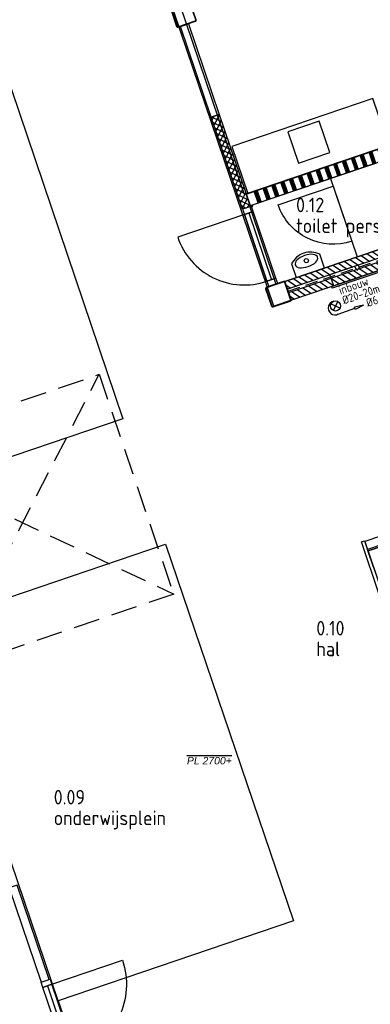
# Model space of a CAD drawing. Header units: millimetres. Extents: x -30480 to 214890, y -181324 to 108676.
# Tile 11 of 48: x 44248 to 48481, y -136895 to -125014. Entities that reach past the tile are written whole.
import ezdxf
from ezdxf.xclip import XClip

# ---------------------------------------------------------------- set-up
doc = ezdxf.new("R2010")
doc.units = ezdxf.units.MM
doc.header["$LTSCALE"] = 100
doc.header["$XCLIPFRAME"] = 2
doc.linetypes.add('082403 X-ref$0$DASHED', pattern=[0.75, 0.5, -0.25])
doc.linetypes.add('082403 X-ref$0$HIDDEN2', pattern=[4.7625, 3.175, -1.5875])
for name, color, linetype in [('082403 X-ref$0$Beveilig-Alg-Az', 253, 'Continuous'), ('082403 X-ref$0$Beveilig-Alg-Txt', 253, 'Continuous'), ('082403 X-ref$0$bib', 253, 'Continuous'), ('082403 X-ref$0$BiKoz-Draai-Az', 253, 'Continuous'), ('082403 X-ref$0$BiKoz-Hout-Az', 253, 'Continuous'), ('082403 X-ref$0$BiKoz-Hout-Drs', 253, 'Continuous'), ('082403 X-ref$0$BiWand-Alg-Arc', 8, 'Continuous'), ('082403 X-ref$0$BiWand-Syst-Drs', 253, 'Continuous'), ('082403 X-ref$0$BuWand-Alg-Arc', 253, 'Continuous'), ('082403 X-ref$0$BuWand-Bakst-Drs', 253, 'Continuous'), ('082403 X-ref$0$Construct-Beton-Drs', 253, 'Continuous'), ('082403 X-ref$0$Construct-Staal-Drs', 253, 'Continuous'), ('082403 X-ref$0$Inricht-Alg-Az', 253, 'Continuous'), ('082403 X-ref$0$MTXT25-1', 253, 'Continuous'), ('082403 X-ref$0$MTXT35-1', 253, 'Continuous'), ('082403 X-ref$0$nieuw uitzet', 253, 'Continuous'), ('082403 X-ref$0$Sanitair-Alg-Az', 253, 'Continuous'), ('082403 X-ref$0$Trap-Beton-Az', 253, 'Continuous'), ('082403 X-ref$0$TXT18', 253, 'Continuous')]:
    doc.layers.add(name, color=color, linetype=linetype)
doc.layers.add('082403 X-ref$0$Opp ma', color=8, linetype='Continuous', plot=False)
doc.styles.add('082403 X-ref$0$BOS', font='isocp.shx')
doc.styles.add('082403 X-ref$0$BOS3', font='isocp.shx')

# ---------------------------------------------------------------- blocks, each defined once
blk = doc.blocks.new('082403 X-ref$0$binkozdeur984')
at = {"layer": '082403 X-ref$0$BiKoz-Draai-Az'}
blk.add_lwpolyline([(917, 0), (67, 0), (67, -850, 0.414214)], format="xyb", close=True, dxfattribs=at)
at = {"layer": '082403 X-ref$0$BiKoz-Hout-Az'}
blk.add_line((67, 57), (917, 57), dxfattribs=at)
blk.add_lwpolyline([(67, 0), (917, 0), (917, 114), (67, 114)], close=True, dxfattribs=at)
at = {"layer": '082403 X-ref$0$BiKoz-Hout-Drs'}
for points in [[(0, 0), (67, 0), (67, 114), (0, 114)], [(917, 0), (984, 0), (984, 114), (917, 114)]]:
    blk.add_lwpolyline(points, close=True, dxfattribs=at)
blk = doc.blocks.new('082403 X-ref$0$wastafel 250x360')
at = {"layer": '082403 X-ref$0$Sanitair-Alg-Az'}
blk.add_lwpolyline([(-180, 0), (-180, -175, 0.416667), (180, -175), (180, 0)], format="xyb", close=True, dxfattribs=at)
blk.add_lwpolyline([(-82, -208), (-57, -214), (-29, -218), (0, -219), (29, -218), (57, -214), (82, -208), (103, -200), (120, -190), (132, -177), (140, -164), (142, -150), (140, -136), (132, -123), (120, -110), (103, -100), (82, -92), (57, -86), (29, -82), (0, -81), (-29, -82), (-57, -86), (-82, -92), (-103, -100), (-120, -110), (-132, -123), (-140, -136), (-142, -150), (-140, -164), (-132, -177), (-120, -190), (-103, -200), (-103, -200)], close=True, dxfattribs=at)
blk.add_circle((0, -155), 25, dxfattribs=at)
blk = doc.blocks.new('082403 X-ref$0$cabinedeur')
at = {"layer": '082403 X-ref$0$BiKoz-Draai-Az'}
blk.add_lwpolyline([(700, 700), (0, 700), (0, 0, 0.416446)], format="xyb", close=True, dxfattribs=at)
blk = doc.blocks.new('082403 X-ref$0$spoelblok1800x600')
at = {"layer": '082403 X-ref$0$Inricht-Alg-Az', "linetype": 'Continuous'}
blk.add_lwpolyline([(1800, 0), (1800, 600), (0, 600), (0, 0)], close=True, dxfattribs=at)
at = {"layer": '082403 X-ref$0$Inricht-Alg-Az', "linetype": 'Continuous', "ltscale": 0.5}
blk.add_lwpolyline([(700, 50), (1100, 50), (1100, 450), (700, 450)], close=True, dxfattribs=at)
blk = doc.blocks.new('082403 X-ref$0$brandslanghaspel 25-30m inbouw')
at = {"layer": '082403 X-ref$0$Beveilig-Alg-Az'}
blk.add_lwpolyline([(-340, 0), (-340, 144), (340, 144), (340, 0)], close=True, dxfattribs=at)
at = {"layer": '082403 X-ref$0$Beveilig-Alg-Az', "linetype": '082403 X-ref$0$HIDDEN2', "ltscale": 0.1}
blk.add_lwpolyline([(19.999512, 144), (19.999512, 111.200195, -1), (-20.000488, 111.200192), (-20, 144)], format="xyb", dxfattribs=at)
at = {"layer": '082403 X-ref$0$Beveilig-Alg-Az', "linetype": 'Continuous', "ltscale": 400}
blk.add_lwpolyline([(-367.5, 0), (367.5, 0), (367.5, -18, -0.414214), (364.5, -21), (-364.5, -21, -0.414214), (-367.5, -18)], format="xyb", close=True, dxfattribs=at)
blk = doc.blocks.new('082403 X-ref$0$brandslanghaspel 20m (inbouw)')
at = {"layer": '082403 X-ref$0$Beveilig-Alg-Az'}
for p, q in [((-86, 119), (86, 291)), ((-86, 291), (86, 119)), ((0, 0), (424, 0)), ((644, 0), (424, 30)), ((424, -30), (424, 30)), ((644, 0), (424, -30))]:
    blk.add_line(p, q, dxfattribs=at)
blk.add_circle((0, 205), 122, dxfattribs=at)
blk.add_arc((-27, 163), 165, 80.6472, 279.3528, dxfattribs=at)
at = {"layer": '082403 X-ref$0$Beveilig-Alg-Txt', "style": '082403 X-ref$0$BOS'}
for s, p in [('inbouw', (200, 424)), ('%%C20-20m', (202, 172)), ('%%C6', (728, -77))]:
    blk.add_text(s, height=200, dxfattribs=at).set_placement(p)
blk = doc.blocks.new('082403 X-ref$0$ruimtenummer met m2_1')
at = {"layer": '082403 X-ref$0$MTXT25-1', "style": '082403 X-ref$0$BOS'}
blk.add_attdef('OPPERVLAKTE', (0, 498), '', height=250, dxfattribs=at)
at = {"layer": '082403 X-ref$0$MTXT35-1', "style": '082403 X-ref$0$BOS'}
for tag, p in [('RUIMTENUMMER', (-8, 1448)), ('RUIMTENAAM', (-8, 948))]:
    blk.add_attdef(tag, p, '', height=350, dxfattribs=at)
blk = doc.blocks.new('082403 X-ref$0$binkozdeur1034')
at = {"layer": '082403 X-ref$0$BiKoz-Draai-Az'}
blk.add_lwpolyline([(967, 0), (67, 0), (67, -900, 0.414214)], format="xyb", close=True, dxfattribs=at)
at = {"layer": '082403 X-ref$0$BiKoz-Hout-Az'}
blk.add_line((67, 57), (967, 57), dxfattribs=at)
blk.add_lwpolyline([(67, 0), (967, 0), (967, 114), (67, 114)], close=True, dxfattribs=at)
at = {"layer": '082403 X-ref$0$BiKoz-Hout-Drs'}
for points in [[(0, 0), (67, 0), (67, 114), (0, 114)], [(967, 0), (1034, 0), (1034, 114), (967, 114)]]:
    blk.add_lwpolyline(points, close=True, dxfattribs=at)
blk = doc.blocks.new('*U79')
at = {"layer": '082403 X-ref$0$Construct-Staal-Drs'}
for points in [[(110, 125), (-110, 125, 0.4142136), (-125, 110), (-125, -110, 0.4142136), (-110, -125), (110, -125, 0.4142136), (125, -110), (125, 110, 0.4142136)], [(110, 118.7), (-110, 118.7, 0.4142136), (-118.7, 110), (-118.7, -110, 0.4142136), (-110, -118.7), (110, -118.7, 0.4142136), (118.7, -110), (118.7, 110, 0.4142136)]]:
    blk.add_lwpolyline(points, format="xyb", close=True, dxfattribs=at)
blk = doc.blocks.new('082403 X-ref')
at = {"layer": '082403 X-ref$0$BiWand-Alg-Arc'}
h = blk.add_hatch(dxfattribs=at)
h.set_pattern_fill('_USER', color=8, scale=50, angle=63.75, style=0, double=1, pattern_type=0)
h.set_pattern_definition([(63.75, (6528.69, -2806.354), (-44.843637, 22.114435), []), (153.75, (6528.69, -2806.354), (-22.114435, -44.843637), [])])
h.paths.add_polyline_path([(-2507, 46212), (-2412, 46244), (-2790, 47356), (-2885, 47324)])
h = blk.add_hatch(dxfattribs=at)
h.set_pattern_fill('SWAND', color=8, style=0)
h.set_pattern_definition([(108.75, (18.94, 6.43), (-106.52964, -36.16194), []), (108.75, (24.86, 8.44), (-106.52964, -36.16194), []), (108.75, (30.78, 10.45), (-106.52964, -36.16194), []), (108.75, (36.69, 12.46), (-106.52964, -36.16194), []), (108.75, (42.61, 14.46), (-106.52964, -36.16194), []), (108.75, (48.53, 16.47), (-106.52964, -36.16194), []), (108.75, (54.45, 18.48), (-106.52964, -36.16194), [])])
h.paths.add_polyline_path([(-167, 47018), (-215, 47160), (-2417, 46412), (-2369, 46270)])
at = {"layer": '082403 X-ref$0$BuWand-Alg-Arc'}
h = blk.add_hatch(dxfattribs=at)
h.set_pattern_fill('ANSI31', color=8, scale=18, angle=-78.75, style=0)
h.paths.add_polyline_path([(-1995, 45341), (-1963, 45246), (5399, 47745), (5367, 47840)])
h = blk.add_hatch(dxfattribs=at)
h.set_pattern_fill('ANSI31', color=8, scale=18, angle=-78.75, style=0)
h.set_pattern_definition([(326.25, (45, -132.57), (31.75084, 47.51849), [])])
h.paths.add_polyline_path([(-1950, 45208), (-1918, 45114), (5444, 47613), (5412, 47708)])
at = {"layer": '082403 X-ref$0$BiKoz-Hout-Drs', "color": 8}
blk.add_line((-1445, 46584), (-1124, 45637), dxfattribs=at)
for points in [[(-3256, 48419), (-3162, 48451), (-2790, 47356), (-2885, 47324)], [(-4939, 36886), (-4844, 36918), (-5230, 38055), (-5324, 38022)]]:
    blk.add_lwpolyline(points, close=True, dxfattribs=at)
at = {"layer": '082403 X-ref$0$BiWand-Syst-Drs', "color": 8}
blk.add_lwpolyline([(-2464, 46396), (-215, 47160), (-167, 47018), (-2416, 46254)], close=True, dxfattribs=at)
at = {"layer": '082403 X-ref$0$BuWand-Bakst-Drs', "color": 8}
for points in [[(5367, 47840), (5399, 47745), (-1963, 45246), (-1995, 45341)], [(5412, 47708), (5444, 47613), (-1918, 45114), (-1950, 45208)]]:
    blk.add_lwpolyline(points, close=True, dxfattribs=at)
at = {"layer": '082403 X-ref$0$Construct-Beton-Drs', "color": 8, "linetype": '082403 X-ref$0$DASHED', "ltscale": 3}
blk.add_line((-1957, 45225), (5406, 47725), dxfattribs=at)
at = {"layer": '082403 X-ref$0$Inricht-Alg-Az'}
for points in [[(1025, 42214), (816, 42829), (-1030, 42202), (-821, 41587)], [(-992, 42089), (855, 42716), (848, 42734), (-998, 42108)], [(-856, 41565), (-1071, 42199), (-1033, 42212), (-818, 41577)]]:
    blk.add_lwpolyline(points, close=True, dxfattribs=at)
for points in [[(848, 42734), (-998, 42108)], [(855, 42716), (-992, 42089)], [(-992, 42089), (-998, 42108)], [(-926, 41895), (-998, 42108)]]:
    blk.add_lwpolyline(points, dxfattribs=at)
at = {"layer": '082403 X-ref$0$nieuw uitzet', "color": 8}
blk.add_lwpolyline([(-2885, 47324), (-2885, 47324), (-2790, 47356), (-2412, 46244), (-2507, 46212), (-2885, 47324)], dxfattribs=at)
at = {"layer": '082403 X-ref$0$Opp ma'}
for points in [[(-4041, 50980), (-1793, 51746), (-2115, 52693), (3212, 54501), (3655, 53196), (5462, 47872), (254, 46104), (-116, 47193), (-2483, 46390), (-2623, 46801), (-2639, 46848)], [(-3437, 42169), (-1894, 37624), (-4735, 36659), (-2606, 30386), (2281, 32045), (-236, 39459), (1733, 40128), (-162, 45710), (-2131, 45041), (-4458, 51897), (-9345, 50239), (-8335, 47265), (-5494, 48230), (-3952, 43684), (-6792, 42720), (-7017, 43383), (-8911, 42740), (-7947, 39899), (-6053, 40542), (-6278, 41205), (-3437, 42169)], [(-8335, 47265), (-5494, 48230), (-3952, 43684), (-6792, 42720)], [(-2417, 46237), (-2383, 46249), (-2388, 46264), (-210, 47003), (112, 46056), (-2100, 45305)], [(-3437, 42169), (-1894, 37624), (-4735, 36659), (-6278, 41205)]]:
    blk.add_lwpolyline(points, close=True, dxfattribs=at)
at = {"layer": '082403 X-ref$0$Trap-Beton-Az', "color": 8, "linetype": '082403 X-ref$0$HIDDEN2'}
for p, q in [((-6085, 40637), (-4239, 44220)), ((-6985, 43288), (-3339, 41569))]:
    blk.add_line(p, q, dxfattribs=at)
blk.add_lwpolyline([(-6985, 43288), (-4239, 44220), (-3339, 41569), (-6085, 40637)], dxfattribs=at)
at = {"layer": '082403 X-ref$0$bib', "color": 8}
for name, p, rotation in [('*U79', (-3221, 48563), 18.75000000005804), ('082403 X-ref$0$spoelblok1800x600', (-934, 47549), 198.7499999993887), ('082403 X-ref$0$binkozdeur984', (-2507, 46212), 288.7499999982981), ('082403 X-ref$0$wastafel 250x360', (-1688, 45445), 198.7499999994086), ('082403 X-ref$0$brandslanghaspel 25-30m inbouw', (-1085, 45397), 18.74999997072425), ('*U79', (-2075, 45187), 18.75000000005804)]:
    blk.add_blockref(name, p, dxfattribs=dict(at, rotation=rotation))
at = {"layer": '082403 X-ref$0$bib', "color": 8, "xscale": -1}
for name, p, rotation in [('082403 X-ref$0$cabinedeur', (-1189, 45828), 18.74999999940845), ('082403 X-ref$0$binkozdeur1034', (-4831, 36923), 108.7499999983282)]:
    blk.add_blockref(name, p, dxfattribs=dict(at, rotation=rotation))
at = {"layer": '082403 X-ref$0$bib', "color": 8}
ref = blk.add_blockref('082403 X-ref$0$ruimtenummer met m2_1', (-1858, 45452), dxfattribs=dict(at, xscale=0.5, yscale=0.5, zscale=0.5))
ref.add_attrib('RUIMTENUMMER', '0.12', (-1861, 46176), dxfattribs={"layer": '082403 X-ref$0$MTXT35-1', "height": 175, "style": '082403 X-ref$0$BOS'})
ref.add_attrib('RUIMTENAAM', 'toilet personeel', (-1861, 45926), dxfattribs={"layer": '082403 X-ref$0$MTXT35-1', "height": 175, "style": '082403 X-ref$0$BOS'})
at = {"layer": '082403 X-ref$0$bib', "color": 8, "xscale": 0.4999999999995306, "yscale": 0.4999999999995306, "zscale": 0.4999999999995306, "rotation": 19.0664999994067}
blk.add_blockref('082403 X-ref$0$brandslanghaspel 20m (inbouw)', (-1351, 44948), dxfattribs=at)
at = {"layer": '082403 X-ref$0$bib', "color": 8}
ref = blk.add_blockref('082403 X-ref$0$ruimtenummer met m2_1', (-1613, 40345), dxfattribs=dict(at, xscale=0.5, yscale=0.5, zscale=0.5))
ref.add_attrib('RUIMTENUMMER', '0.10', (-1617, 41069), dxfattribs={"layer": '082403 X-ref$0$MTXT35-1', "height": 175, "style": '082403 X-ref$0$BOS'})
ref.add_attrib('RUIMTENAAM', 'hal', (-1617, 40819), dxfattribs={"layer": '082403 X-ref$0$MTXT35-1', "height": 175, "style": '082403 X-ref$0$BOS'})
ref = blk.add_blockref('082403 X-ref$0$ruimtenummer met m2_1', (-4783, 38305), dxfattribs=dict(at, xscale=0.5, yscale=0.5, zscale=0.5))
ref.add_attrib('RUIMTENUMMER', '0.09', (-4787, 39030), dxfattribs={"layer": '082403 X-ref$0$MTXT35-1', "height": 175, "style": '082403 X-ref$0$BOS'})
ref.add_attrib('RUIMTENAAM', 'onderwijsplein ', (-4787, 38780), dxfattribs={"layer": '082403 X-ref$0$MTXT35-1', "height": 175, "style": '082403 X-ref$0$BOS'})
at = {"layer": '082403 X-ref$0$TXT18', "color": 8, "insert": (-3179, 39603), "char_height": 90, "width": 612.16, "attachment_point": 1, "style": '082403 X-ref$0$BOS3'}
blk.add_mtext('{\\fArial|b0|i1|c0|p34;\\OPL 2700+}', dxfattribs=at)

msp = doc.modelspace()

# ---------------------------------------------------------------- block references
ref = msp.add_blockref('082403 X-ref', (49446, -173513))
XClip(ref).set_block_clipping_path([(-24555.726573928, -7811.8301967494), (165444.273426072, 82188.1698032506)])

doc.saveas('drawing.dxf')
